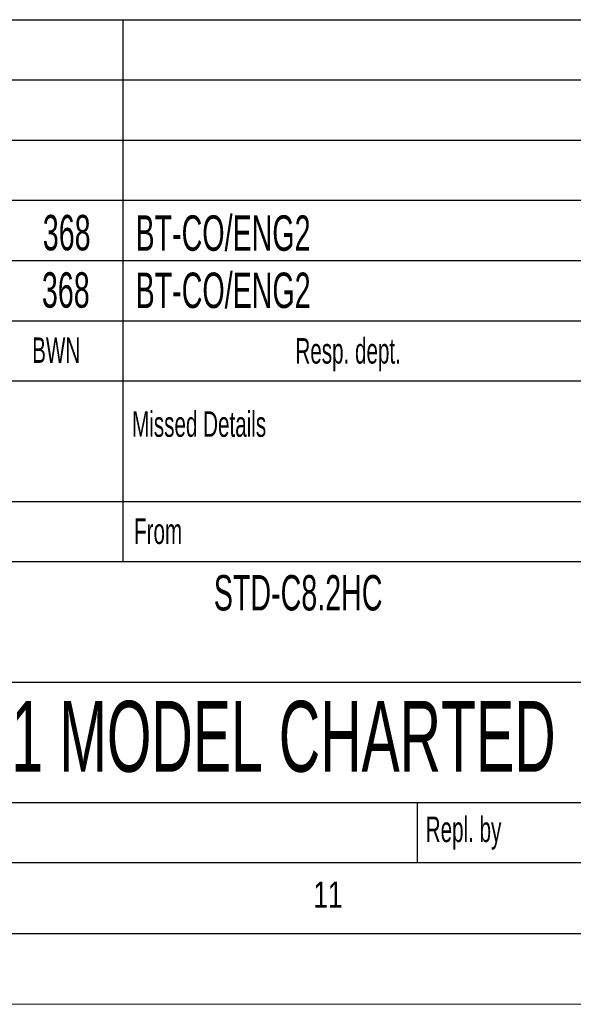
# Model space of a CAD drawing. Header units: millimetres. Extents: x 0 to 594, y 0 to 420.
# Tile 33 of 61: x 504 to 543, y 0 to 70. Entities that reach past the tile are written whole.
import ezdxf

# ---------------------------------------------------------------- set-up
doc = ezdxf.new("R2010")
doc.units = ezdxf.units.MM
doc.layers.add('FORMAT', color=7, linetype='Continuous')
doc.layers.add('SLD-0', color=7, linetype='Continuous')
doc.styles.add('SLDTEXTSTYLE0', font='TXT', dxfattribs={"width": 0.75})
doc.styles.add('SLDTEXTSTYLE1', font='TXT', dxfattribs={"width": 0.605})

msp = doc.modelspace()

# ---------------------------------------------------------------- linework, layer by layer
at = {"color": 7, "linetype": 'Continuous', "lineweight": 18}
msp.add_line((0, 0), (594, 0), dxfattribs=at)
at = {"layer": 'FORMAT'}
for p, q in [((399.4, 69.5), (584, 69.5)), ((399.4, 69.5), (584, 69.5)), ((399.4, 69.5), (584, 69.5)), ((511.2, 69.5), (511.2, 44)), ((399.4, 65.25), (584, 65.25)), ((399.4, 65.25), (584, 65.25)), ((511.2, 65.25), (511.2, 44)), ((399.4, 61), (584, 61)), ((399.4, 56.75), (584, 56.75)), ((399.4, 52.5), (584, 52.5)), ((399.4, 48.25), (584, 48.25)), ((399.4, 44), (584, 44)), ((511.2, 44), (511.2, 31.25)), ((399.4, 35.5), (584, 35.5)), ((477.4, 31.25), (584, 31.25)), ((477.4, 22.75), (584, 22.75)), ((477.4, 14.25), (584, 14.25)), ((532, 10), (532, 14.25)), ((20, 10), (584, 10)), ((399.4, 10), (584, 10)), ((15, 5), (589, 5))]:
    msp.add_line(p, q, dxfattribs=at)
at = {"layer": 'SLD-0'}
msp.add_line((399.4, 10), (584, 10), dxfattribs=at)

# ---------------------------------------------------------------- texts
at = {"layer": 'FORMAT'}
for s, insert, char_height, attachment_point, style in [('368', (507.237, 55.718), 2.5, 2, 'SLDTEXTSTYLE1'), ('BT-CO/ENG2', (512.094, 55.689), 2.5, 1, 'SLDTEXTSTYLE1'), ('368', (507.173, 51.671), 2.5, 2, 'SLDTEXTSTYLE1'), ('BT-CO/ENG2', (512.101, 51.648), 2.5, 1, 'SLDTEXTSTYLE1'), ('BWN', (504.799, 47.073), 1.8, 1, 'SLDTEXTSTYLE1'), ('Resp. dept.', (523.388, 47.025), 1.8, 1, 'SLDTEXTSTYLE1'), ('Missed Details', (511.854, 41.857), 1.8, 1, 'SLDTEXTSTYLE1'), ('From', (511.991, 34.295), 1.8, 1, 'SLDTEXTSTYLE1'), ('STD-C8.2HC', (523.581, 30.301), 2.5, 2, 'SLDTEXTSTYLE1'), ('1 MODEL CHARTED', (522.548, 21.416), 5, 2, 'SLDTEXTSTYLE1'), ('Repl. by', (532.589, 13.253), 1.8, 1, 'SLDTEXTSTYLE1'), ('11', (524.653, 8.668), 1.8521, 1, 'SLDTEXTSTYLE0')]:
    msp.add_mtext(s, dxfattribs=dict(at, insert=insert, char_height=char_height, attachment_point=attachment_point, style=style))

doc.saveas('drawing.dxf')
